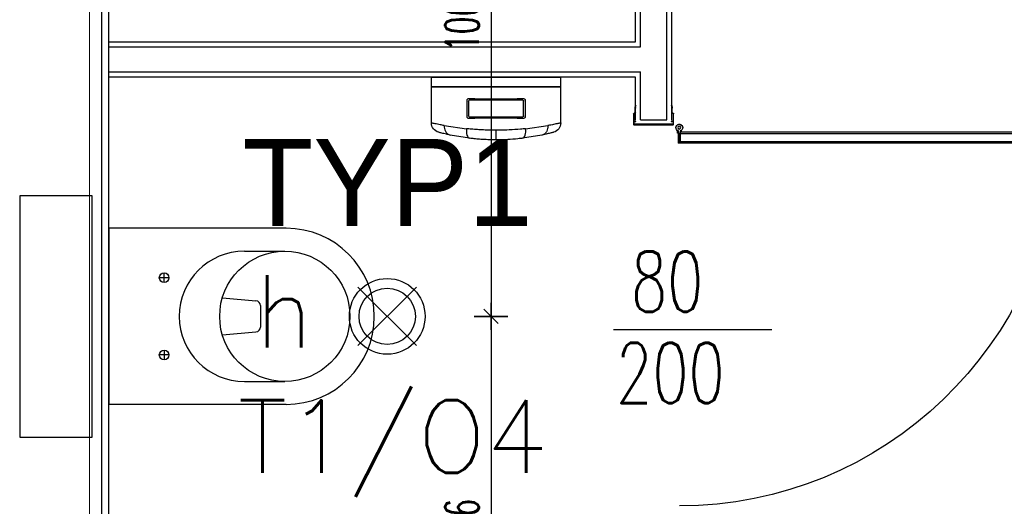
# Model space of a CAD drawing. Header units: centimetres. Extents: x -15121 to 30567, y -60641 to 0.
# Tile 114 of 256: x 6043 to 6247, y -25590 to -25490. Entities that reach past the tile are written whole.
import ezdxf
from ezdxf.enums import TextEntityAlignment as Align

# ---------------------------------------------------------------- set-up
doc = ezdxf.new("R2010")
doc.units = ezdxf.units.CM
doc.header["$LTSCALE"] = 60
for name, color, linetype in [('AIKA lampy i wyłaczniki2', 150, 'Continuous'), ('AIKA lampy sanitariaty', 3, 'Continuous'), ('AIKA sanitariaty', 7, 'Continuous'), ('AIKA TYNK', 5, 'Continuous'), ('AIKA widoki wymiarowanie', 7, 'Continuous'), ('AIKA widokowe', 7, 'Continuous'), ('E_Oświetlenie - Numer obwodu', 1, 'Continuous'), ('E_Oświetlenie - Opis', 4, 'Continuous')]:
    doc.layers.add(name, color=color, linetype=linetype)
doc.layers.add('opisy', color=1, linetype='Continuous', lineweight=15)
doc.styles.add('RomanS', font='romans.shx')
doc.styles.add('SIMPLEX', font='simplex', dxfattribs={"width": 0.85})
doc.styles.add('TableTextStyle', font='txt')
doc.styles.add('wymiar', font='txt.shx', dxfattribs={"width": 0.6})
doc.dimstyles.new('Dwudziestka', dxfattribs={"dimtxt": 7, "dimasz": 0.7, "dimexe": 5, "dimexo": 0, "dimgap": 2.5, "dimtad": 1, "dimtoh": 1, "dimdec": 3, "dimrnd": 0.5, "dimdsep": 46, "dimtxsty": 'wymiar', "dimblk": 'znacznik', "dimcen": 0, "dimdle": 5, "dimse1": 1, "dimse2": 1, "dimclrd": 256, "dimclre": 256, "dimclrt": 256, "dimadec": 0, "dimazin": 0, "dimtfac": 0.4, "dimtdec": 3, "dimtix": 1, "dimtofl": 0, "dimtmove": 2, "dimatfit": 3, "dimldrblk": 'znacznik', "dimfxl": 1, "dimtolj": 1, "dimarcsym": 0})

# ---------------------------------------------------------------- blocks, each defined once
blk = doc.blocks.new('toaleta top')
at = {"layer": 'AIKA sanitariaty'}
for p, q in [((-18.25, 39.75), (-18.25, 3)), ((-13.5, 31.08), (-13.5, 39.45)), ((13.5, 31.08), (13.5, 39.45)), ((18.25, 39.75), (18.25, 3)), ((-3.85, 26.52), (-3.22, 33.48)), ((-2.22, 34.39), (2.22, 34.39)), ((3.85, 26.52), (3.22, 33.48)), ((-7, 14.44), (-9, 14.44)), ((-8, 15.44), (-8, 13.44)), ((7, 14.44), (9, 14.44)), ((8, 15.44), (8, 13.44)), ((-18.25, 3), (18.25, 3)), ((25, -0.5), (-25, -0.5)), ((-25, -0.5), (-25, -15.5)), ((25, -15.5), (25, -0.5)), ((-25, -15.5), (25, -15.5))]:
    blk.add_line(p, q, dxfattribs=at)
for centre, radius in [((0, 39.45), 13.5), ((-8, 14.44), 1), ((8, 14.44), 1)]:
    blk.add_circle(centre, radius, dxfattribs=at)
for centre, radius, start, end in [((0, 39.75), 18.25, 0, 180), ((-2.22, 33.39), 1, 90, 174.822), ((2.22, 33.39), 1, 5.178, 90), ((0, 31.08), 13.5, 180, 0)]:
    blk.add_arc(centre, radius, start, end, dxfattribs=at)
blk = doc.blocks.new('sl parawan')
at = {"layer": 'AIKA widokowe'}
for p, q in [((-59.15, -11.86), (-59.15, 13.33)), ((-58.15, -11.86), (-58.15, 12.46)), ((-52.65, 3.3), (-52.65, 12.46)), ((-51.65, 4.3), (-51.65, 13.33)), ((57.5, 4.3), (-51.65, 4.3)), ((57.5, 3.3), (-52.65, 3.3)), ((-52.65, -11.86), (-52.65, -1.88)), ((-52.65, -2), (57.5, -2)), ((-51.65, -3), (57.5, -3)), ((-51.65, -11.86), (-51.65, -3)), ((-59.31, -9.27), (-59.23, -8.91)), ((-59.28, -9.37), (-59.3, -9.31)), ((-59.27, -10.3), (-59.27, -9.4)), ((-59.1, -8.93), (-59.18, -9.28)), ((-59.18, -9.28), (-59.16, -9.32)), ((-59.14, -9.4), (-59.14, -10.3)), ((-51.61, -9.28), (-51.69, -8.93)), ((-51.65, -10.3), (-51.65, -9.4)), ((-51.63, -9.32), (-51.61, -9.28)), ((-51.56, -8.91), (-51.48, -9.27)), ((-51.52, -9.4), (-51.52, -10.3)), ((-51.49, -9.31), (-51.51, -9.37)), ((-59.55, -12.79), (-59.55, -10.58)), ((-59.42, -10.58), (-59.42, -12.14)), ((-59.42, -12.14), (-59.05, -12.14)), ((-59.05, -12.21), (-59.42, -12.21)), ((-59.42, -12.21), (-59.42, -12.73)), ((-59.05, -12.14), (-59.05, -12.21)), ((-52.65, -11.86), (-58.15, -11.86)), ((-51.74, -12.21), (-51.74, -12.14)), ((-51.74, -12.14), (-51.37, -12.14)), ((-51.37, -12.21), (-51.74, -12.21)), ((-51.37, -12.14), (-51.37, -10.58)), ((-51.37, -12.73), (-51.37, -12.21)), ((-51.24, -10.58), (-51.24, -12.79)), ((-61.12, -14.03), (-61.12, -14.3)), ((-60.92, -14.13), (-60.92, -16.51)), ((-60.52, -16.41), (-60.52, -14.13)), ((-60.32, -14.63), (-60.32, -14.03)), ((-51.3, -12.86), (-59.48, -12.86)), ((-59.42, -12.73), (-51.37, -12.73)), ((-139.62, -14.78), (-60.52, -14.78)), ((-139.62, -14.78), (-60.52, -14.78)), ((-60.99, -14.3), (-139.06, -14.3)), ((-61.12, -14.3), (-60.92, -14.3)), ((-60.92, -14.3), (-60.92, -16.41)), ((-60.92, -16.34), (-60.92, -14.36)), ((-60.52, -16.51), (-60.52, -14.63)), ((-60.52, -14.63), (-60.32, -14.63)), ((-60.52, -14.78), (-60.52, -16.58)), ((-60.52, -16.58), (-139.62, -16.58)), ((-60.52, -16.58), (-139.62, -16.58)), ((-139.06, -16.41), (-60.99, -16.41)), ((-60.92, -16.41), (-60.52, -16.41)), ((-60.92, -16.51), (-60.52, -16.51))]:
    blk.add_line(p, q, dxfattribs=at)
blk.add_circle((-60.72, -13.46), 0.3, dxfattribs=at)
for centre, radius, start, end in [((-59.25, -9.29), 0.055, 167.6511, 205.0576), ((-59.33, -9.4), 0.055, 0, 25.0576), ((-59.16, -8.92), 0.0649, 347.6776, 167.6511), ((-59.33, -9.4), 0.185, 0, 25.0576), ((-51.63, -8.92), 0.0649, 12.3489, 192.3224), ((-51.46, -9.4), 0.185, 154.9424, 180), ((-51.46, -9.4), 0.055, 154.9424, 180), ((-51.53, -9.29), 0.055, 334.9424, 12.3489), ((-59.41, -10.58), 0.14, 90, 180), ((-59.41, -10.58), 0.01, 90, 180), ((-59.41, -10.3), 0.14, 270, 0), ((-59.41, -10.3), 0.27, 270, 0), ((-51.38, -10.3), 0.27, 180, 270), ((-51.38, -10.3), 0.14, 180, 270), ((-51.38, -10.58), 0.14, 0, 90), ((-51.38, -10.58), 0.01, 0, 90), ((-60.72, -13.46), 0.7, 304.8499, 253.3985), ((-60.72, -13.46), 0.7, 286.6015, 235.1501), ((-59.48, -12.79), 0.065, 180, 270), ((-51.3, -12.79), 0.065, 270, 0), ((-60.64, -12.8), 79.05, 182.2555, 269.9371), ((-128.03, -14.36), 0.065, 90, 180), ((-60.99, -14.36), 0.065, 0, 90), ((-128.03, -16.34), 0.065, 180, 270), ((-60.99, -16.34), 0.065, 270, 0)]:
    blk.add_arc(centre, radius, start, end, dxfattribs=at)
blk.add_point((-60.52, -16.58), dxfattribs=at)
blk = doc.blocks.new('opis lamp')
at = {"layer": 'E_Oświetlenie - Numer obwodu', "style": 'SIMPLEX'}
blk.add_attdef('OBWÓD', text='', height=15, dxfattribs=at).set_placement((-9.46, -1.18), align=Align.CENTER)
at = {"layer": 'E_Oświetlenie - Opis', "style": 'SIMPLEX'}
blk.add_attdef('OPIS1', (55.72, 42.77), '', height=15, dxfattribs=at)
blk = doc.blocks.new('sl dozownik papieru rzut')
at = {"layer": 'AIKA sanitariaty'}
for p, q in [((13.4, 0), (-13.4, 0)), ((-13.4, -1.95), (-13.4, 0)), ((13.4, -1.95), (13.4, 0)), ((13.4, -1.95), (-13.4, -1.95)), ((-13.35, -2), (13.35, -2)), ((-13.4, -2.05), (13.4, -2.05)), ((-13.4, -9.49), (-13.4, -2.05)), ((13.4, -9.49), (13.4, -2.05)), ((-6, -4.65), (-6, -8.35)), ((-5.85, -4.5), (-4.39, -4.5)), ((-5.7, -8.05), (-5.7, -4.95)), ((-5.55, -4.8), (5.58, -4.8)), ((4.39, -4.5), (-4.39, -4.5)), ((4.39, -4.5), (5.85, -4.5)), ((5.7, -4.95), (5.7, -8.05)), ((6, -8.35), (6, -4.65)), ((-6.13, -10.69), (-10.73, -10.04)), ((-4.39, -8.5), (-5.85, -8.5)), ((5.55, -8.2), (-5.55, -8.2)), ((-4.39, -8.5), (4.39, -8.5)), ((5.85, -8.5), (4.39, -8.5)), ((10.73, -10.04), (6.13, -10.69)), ((-9.5, -12.01), (-5.51, -12.67)), ((0, -13), (0, -11)), ((5.51, -12.67), (9.5, -12.01))]:
    blk.add_line(p, q, dxfattribs=at)
for centre, radius, start, end in [((-13.35, -1.95), 0.05, 180, 270), ((-13.35, -2.05), 0.05, 90, 180), ((13.35, -1.95), 0.05, 270, 0), ((13.35, -2.05), 0.05, 0, 90), ((-5.85, -4.65), 0.15, 90, 180), ((-5.55, -4.95), 0.15, 90, 180), ((5.55, -4.95), 0.15, 0, 90), ((5.85, -4.65), 0.15, 0, 90), ((-5.55, -8.05), 0.15, 180, 270), ((5.55, -8.05), 0.15, 270, 0), ((-11.4, -9.49), 2, 180, 254.9453), ((-5.85, -8.35), 0.15, 180, 270), ((5.85, -8.35), 0.15, 270, 0), ((11.4, -9.49), 2, 285.0547, 0)]:
    blk.add_arc(centre, radius, start, end, dxfattribs=at)
for points, knots in [([(-13.4, -9.49), (-13.4, -9.49), (-13.32, -9.51), (-12.98, -9.59), (-12.73, -9.64), (-12.12, -9.77), (-11.78, -9.84), (-11.18, -9.96), (-10.96, -10), (-10.73, -10.04)], [719.365815, 719.365815, 719.365815, 719.365815, 741.542046, 741.542046, 763.718271, 763.718271, 782.93566, 782.93566, 792.832229, 792.832229, 792.832229, 792.832229]), ([(-10.73, -10.04), (-10.73, -10.04), (-10.73, -10.04), (-10.73, -10.05), (-10.73, -10.05), (-10.73, -10.07), (-10.73, -10.07), (-10.73, -10.09), (-10.73, -10.11), (-10.74, -10.14), (-10.74, -10.17), (-10.74, -10.25), (-10.73, -10.3), (-10.73, -10.45), (-10.71, -10.55), (-10.66, -10.85), (-10.59, -11.03), (-10.4, -11.41), (-10.26, -11.59), (-9.92, -11.86), (-9.73, -11.96), (-9.53, -12)], [-0.008999, -0.008999, -0.008999, -0.008999, 0, 0, 0.195131, 0.195131, 0.390205, 0.390205, 0.780355, 0.780355, 1.560665, 1.560665, 3.121408, 3.121408, 6.243965, 6.243965, 12.498055, 12.498055, 20.307105, 20.307105, 28.11533, 28.11533, 28.11533, 28.11533]), ([(10.73, -10.04), (10.73, -10.04), (10.73, -10.04), (10.74, -10.25), (10.73, -10.45), (10.66, -10.85), (10.59, -11.03), (10.4, -11.41), (10.26, -11.59), (9.92, -11.86), (9.73, -11.96), (9.53, -12)], [-0.008936, -0.008936, -0.008936, -0.008936, 0, 0, 6.258249, 6.258249, 12.51788, 12.51788, 20.330205, 20.330205, 28.1424, 28.1424, 28.1424, 28.1424]), ([(10.73, -10.04), (11.04, -9.98), (11.33, -9.93), (12.01, -9.8), (12.37, -9.72), (12.8, -9.63), (12.92, -9.6), (13.13, -9.55), (13.21, -9.54), (13.36, -9.5), (13.4, -9.49), (13.4, -9.49)], [645.89816, 645.89816, 645.89816, 645.89816, 659.198751, 659.198751, 681.041661, 681.041661, 692.345192, 692.345192, 703.648717, 703.648717, 719.365815, 719.365815, 719.365815, 719.365815]), ([(-11.92, -11.42), (-11.92, -11.42), (-11.84, -11.45), (-11.55, -11.52), (-11.32, -11.58), (-10.78, -11.72), (-10.47, -11.79), (-9.94, -11.91), (-9.74, -11.96), (-9.53, -12)], [719.365815, 719.365815, 719.365815, 719.365815, 741.542046, 741.542046, 763.718271, 763.718271, 782.93566, 782.93566, 793.101387, 793.101387, 793.101387, 793.101387]), ([(-9.53, -12), (-9.53, -12), (-9.52, -12), (-9.52, -12), (-9.51, -12), (-9.51, -12), (-9.5, -12.01), (-9.5, -12.01), (-9.5, -12.01), (-9.5, -12.01)], [125.169211, 125.169211, 125.169211, 125.169211, 125.262842, 125.262842, 125.558179, 125.558179, 125.889339, 125.889339, 126.290447, 126.290447, 126.290447, 126.290447]), ([(-5.51, -12.67), (-5.63, -12.65), (-5.73, -12.58), (-5.92, -12.35), (-6, -12.19), (-6.11, -11.81), (-6.14, -11.61), (-6.17, -11.16), (-6.16, -10.93), (-6.13, -10.69), (-6.13, -10.69), (-6.13, -10.69)], [0, 0, 0, 0, 7.811334, 7.811334, 15.623566, 15.623566, 22.812435, 22.812435, 29.999926, 29.999926, 30.008028, 30.008028, 30.008028, 30.008028]), ([(-6.13, -10.69), (-5.79, -10.72), (-5.45, -10.76), (-4.32, -10.85), (-3.52, -10.9), (-2.07, -10.97), (-1.42, -10.99), (-0.51, -11), (-0.26, -11), (0, -11)], [665.068332, 665.068332, 665.068332, 665.068332, 674.873359, 674.873359, 696.15174, 696.15174, 712.840829, 712.840829, 719.36757, 719.36757, 719.36757, 719.36757]), ([(0, -11), (0.44, -11), (0.87, -11), (1.74, -10.98), (2.17, -10.96), (3.02, -10.93), (3.45, -10.9), (4.28, -10.85), (4.69, -10.82), (5.45, -10.76), (5.79, -10.72), (6.13, -10.69)], [719.36757, 719.36757, 719.36757, 719.36757, 730.491124, 730.491124, 741.614678, 741.614678, 752.738229, 752.738229, 763.861781, 763.861781, 773.666807, 773.666807, 773.666807, 773.666807]), ([(6.13, -10.69), (6.13, -10.69), (6.13, -10.69), (6.13, -10.7), (6.13, -10.7), (6.14, -10.72), (6.14, -10.73), (6.14, -10.75), (6.14, -10.76), (6.14, -10.81), (6.15, -10.84), (6.15, -10.93), (6.16, -10.98), (6.16, -11.16), (6.16, -11.27), (6.14, -11.61), (6.11, -11.81), (6, -12.19), (5.92, -12.35), (5.73, -12.58), (5.63, -12.65), (5.51, -12.67)], [-0.008087, -0.008087, -0.008087, -0.008087, 0, 0, 0.223897, 0.223897, 0.447699, 0.447699, 0.895311, 0.895311, 1.790581, 1.790581, 3.581414, 3.581414, 7.165142, 7.165142, 14.347918, 14.347918, 22.153528, 22.153528, 29.958241, 29.958241, 29.958241, 29.958241]), ([(9.5, -12.01), (9.5, -12.01), (9.5, -12.01), (9.51, -12), (9.51, -12), (9.52, -12), (9.52, -12), (9.53, -12)], [0, 0, 0, 0, 0.4713843, 0.4713843, 0.7522977, 0.7522977, 0.8768388, 0.8768388, 0.8768388, 0.8768388]), ([(9.53, -12), (9.81, -11.94), (10.07, -11.88), (10.69, -11.74), (11, -11.66), (11.38, -11.57), (11.49, -11.54), (11.68, -11.49), (11.75, -11.47), (11.88, -11.44), (11.92, -11.42), (11.92, -11.42)], [645.629, 645.629, 645.629, 645.629, 659.198751, 659.198751, 681.041661, 681.041661, 692.345192, 692.345192, 703.648717, 703.648717, 719.365815, 719.365815, 719.365815, 719.365815]), ([(-5.51, -12.67), (-5.51, -12.67), (-5.51, -12.67), (-5.5, -12.67), (-5.5, -12.67), (-5.5, -12.67)], [25.154736, 25.154736, 25.154736, 25.154736, 25.2068571, 25.2068571, 25.5412471, 25.5412471, 25.5412471, 25.5412471]), ([(-5.5, -12.67), (-5.18, -12.71), (-4.86, -12.74), (-3.85, -12.84), (-3.14, -12.9), (-1.84, -12.97), (-1.26, -12.99), (-0.45, -13), (-0.23, -13), (0, -13)], [664.576978, 664.576978, 664.576978, 664.576978, 674.873359, 674.873359, 696.15174, 696.15174, 712.840829, 712.840829, 719.36757, 719.36757, 719.36757, 719.36757]), ([(0, -13), (0.39, -13), (0.78, -13), (1.55, -12.98), (1.93, -12.96), (2.69, -12.92), (3.07, -12.9), (3.81, -12.84), (4.17, -12.81), (4.86, -12.74), (5.18, -12.71), (5.5, -12.67)], [719.36757, 719.36757, 719.36757, 719.36757, 730.491124, 730.491124, 741.614678, 741.614678, 752.738229, 752.738229, 763.861781, 763.861781, 774.158161, 774.158161, 774.158161, 774.158161]), ([(5.5, -12.67), (5.5, -12.67), (5.5, -12.67), (5.51, -12.67), (5.51, -12.67), (5.51, -12.67)], [0, 0, 0, 0, 0.3582778, 0.3582778, 0.4217256, 0.4217256, 0.4217256, 0.4217256])]:
    blk.add_open_spline(points, degree=3, knots=knots, dxfattribs=at)
blk = doc.blocks.new('znacznik')
at = {"color": 0}
for points in [[(0, -5), (0, 5)], [(-4, 0), (4, 0)]]:
    blk.add_lwpolyline(points, dxfattribs=at)
at = {"color": 1}
blk.add_lwpolyline([(-2.12, -2.12), (2.12, 2.12)], dxfattribs=at)
blk = doc.blocks.new('*D6257')
at = {"layer": 'AIKA widoki wymiarowanie', "lineweight": -2, "transparency": 16777216}
blk.add_line((6140.66, -25445.34), (6140.66, -25550.36), dxfattribs=at)
at = {"layer": 'Defpoints', "color": 0, "transparency": 16777216}
for p in [(6119.14, -25444.64), (6119.14, -25551.06), (6140.66, -25551.06)]:
    blk.add_point(p, dxfattribs=at)
at = {"layer": 'AIKA widoki wymiarowanie', "lineweight": -2, "transparency": 16777216, "xscale": 0.7, "yscale": 0.7, "zscale": 0.7}
for p, rotation in [((6140.66, -25444.64), 90), ((6140.66, -25551.06), 270)]:
    blk.add_blockref('znacznik', p, dxfattribs=dict(at, rotation=rotation))
at = {"layer": 'AIKA widoki wymiarowanie', "transparency": 16777216, "insert": (6134.66, -25488.09), "char_height": 7, "attachment_point": 5, "rotation": 90, "style": 'wymiar'}
blk.add_mtext('\\A1;106.5', dxfattribs=at)
blk = doc.blocks.new('*D6258')
at = {"layer": 'AIKA widoki wymiarowanie', "lineweight": -2, "transparency": 16777216}
blk.add_line((6140.66, -25551.76), (6140.66, -25656.59), dxfattribs=at)
at = {"layer": 'Defpoints', "color": 0, "transparency": 16777216}
for p in [(6119.14, -25551.06), (6119.14, -25657.29), (6140.66, -25657.29)]:
    blk.add_point(p, dxfattribs=at)
at = {"layer": 'AIKA widoki wymiarowanie', "lineweight": -2, "transparency": 16777216, "xscale": 0.7, "yscale": 0.7, "zscale": 0.7}
for p, rotation in [((6140.66, -25551.06), 90), ((6140.66, -25657.29), 270)]:
    blk.add_blockref('znacznik', p, dxfattribs=dict(at, rotation=rotation))
at = {"layer": 'AIKA widoki wymiarowanie', "transparency": 16777216, "insert": (6134.66, -25594.33), "char_height": 7, "attachment_point": 5, "rotation": 90, "style": 'wymiar'}
blk.add_mtext('\\A1;106', dxfattribs=at)

msp = doc.modelspace()

# ---------------------------------------------------------------- linework, layer by layer
at = {"layer": 'AIKA lampy i wyłaczniki2'}
for p, q in [((6113.0638, -25544.9858), (6125.2109, -25557.1329)), ((6125.2109, -25544.9858), (6113.0638, -25557.1329))]:
    msp.add_line(p, q, dxfattribs=at)
for radius in [7.8449, 5.8413]:
    msp.add_circle((6119.1373, -25551.0593), radius, dxfattribs=at)
at = {"layer": 'AIKA TYNK'}
msp.add_line((6059.9623, -25711.2983), (6059.9623, -25284.2983), dxfattribs=at)
at = {"layer": 'AIKA widokowe'}
for p, q in [((6061.4623, -25709.7983), (6061.4623, -25285.7983)), ((6198.8795, -25553.8323), (6166.0592, -25553.8323))]:
    msp.add_line(p, q, dxfattribs=at)
at = {"layer": 'opisy', "color": 8}
msp.add_line((6057.4623, -25712.8323), (6057.4623, -25282.7983), dxfattribs=at)

# ---------------------------------------------------------------- block references
at = {"layer": 'AIKA lampy sanitariaty'}
ref = msp.add_blockref('opis lamp', (6098.1419, -25555.4918, 1), dxfattribs=at)
ref.add_attrib('OBWÓD', 'T1/O4', dxfattribs={"layer": 'E_Oświetlenie - Numer obwodu', "height": 15, "style": 'SIMPLEX'}).set_placement((6120.2981, -25583.4598, 1), align=Align.CENTER)
ref.add_attrib('OPIS1', 'h', (6091.6687, -25557.4956, 1), dxfattribs={"layer": 'E_Oświetlenie - Opis', "height": 15, "style": 'SIMPLEX'})
at = {"layer": 'AIKA sanitariaty', "color": 8, "xscale": -1}
msp.add_blockref('sl dozownik papieru rzut', (6141.7027, -25501.4973), dxfattribs=at)
at = {"layer": 'AIKA sanitariaty', "color": 8, "rotation": 270}
msp.add_blockref('toaleta top', (6058.4623, -25551.0593), dxfattribs=at)
at = {"layer": 'AIKA widokowe', "color": 8, "xscale": -1}
msp.add_blockref('sl parawan', (6118.9623, -25498.4973), dxfattribs=at)

# ---------------------------------------------------------------- texts
at = {"layer": 'AIKA lampy sanitariaty', "style": 'TableTextStyle'}
msp.add_text('TYP1', height=18, dxfattribs=at).set_placement((6089.1178, -25532.3106))
at = {"layer": 'AIKA widokowe', "style": 'RomanS', "width": 0.7}
for s, p in [('80', (6169.6784, -25550.1081)), ('200', (6166.5746, -25569.0213))]:
    msp.add_text(s, height=12.5, dxfattribs=at).set_placement(p)

# ---------------------------------------------------------------- dimensions: what is measured, and where the dimension line sits
at = {"layer": 'AIKA widoki wymiarowanie'}
for base, p1, p2, picture, middle in [((6140.6632, -25551.0593), (6119.1373, -25444.6353), (6119.1373, -25551.0593), '*D6257', (6134.6632, -25488.0891)), ((6140.6632, -25657.2873), (6119.1373, -25551.0593), (6119.1373, -25657.2873), '*D6258', (6134.6632, -25594.3252))]:
    dim = msp.add_linear_dim(base=base, p1=p1, p2=p2, angle=90, dimstyle='Dwudziestka', dxfattribs=at)
    dim.commit()
    dim.dimension.update_dxf_attribs({"geometry": picture, "text_midpoint": middle, "dimtype": 160})

doc.saveas('drawing.dxf')
